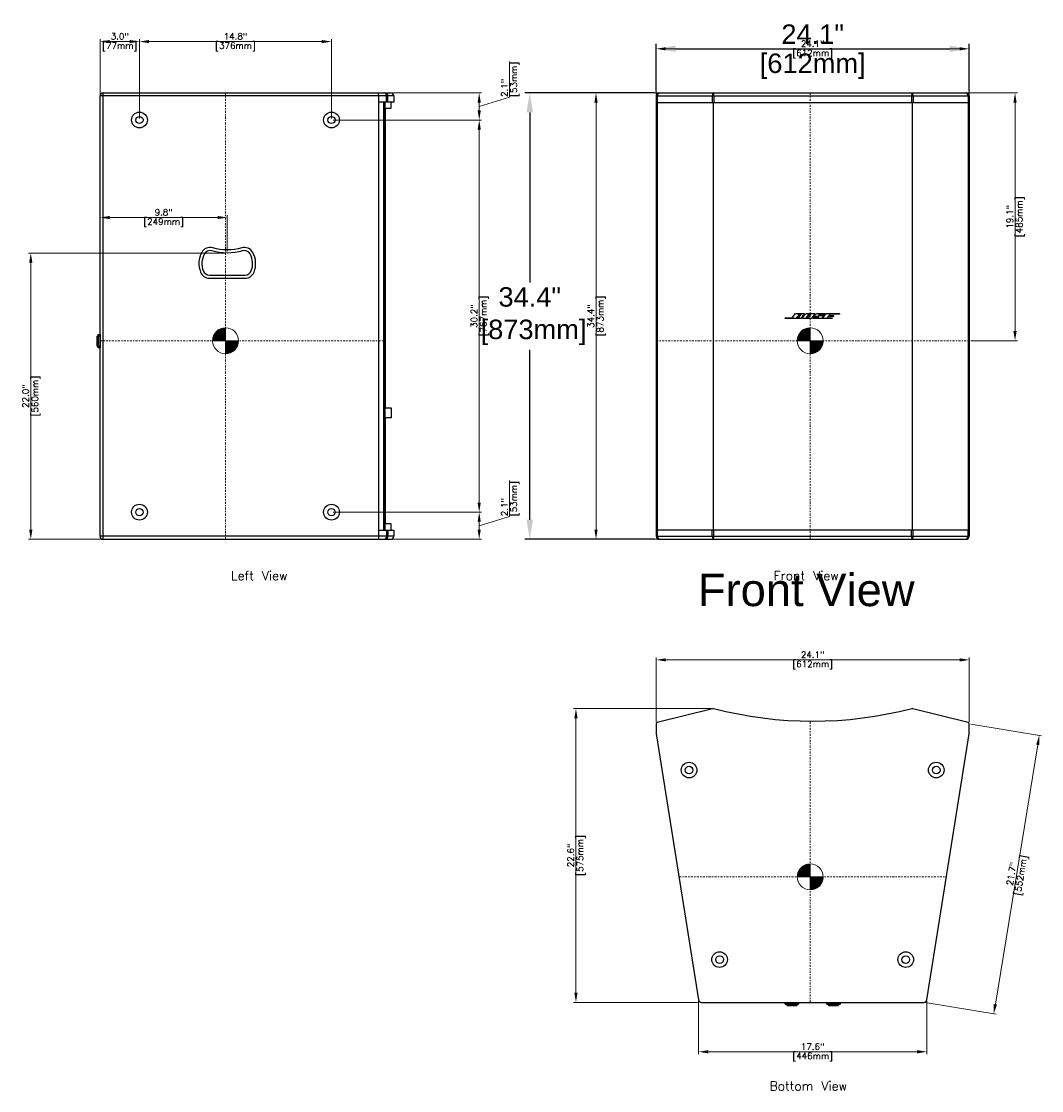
# Model space of a CAD drawing. Extents: x -11 to 155, y 9 to 134.
# Tile 1 of 4: x -11 to 67, y 9 to 91. Entities that reach past the tile are written whole.
import ezdxf
from ezdxf.enums import TextEntityAlignment as Align

# ---------------------------------------------------------------- set-up
doc = ezdxf.new("R2010")
doc.units = 0
doc.header["$LTSCALE"] = 0.125
doc.header["$MEASUREMENT"] = 0
doc.linetypes.add('CENTER', pattern=[2, 1.25, -0.25, 0.25, -0.25])
doc.layers.get('0').update_dxf_attribs({"linetype": 'CONTINUOUS', "lineweight": 5})
doc.layers.get('DEFPOINTS').update_dxf_attribs({"linetype": 'CONTINUOUS'})
for name, color, linetype, lineweight in [('es-device', 1, 'CONTINUOUS', 25), ('ES-DEVICE-WEB', 7, 'CONTINUOUS', 25), ('es-dimension', 7, 'CONTINUOUS', 5), ('ES-DIMENSION-WEB', 7, 'CONTINUOUS', 15), ('es-text', 5, 'CONTINUOUS', 5)]:
    doc.layers.add(name, color=color, linetype=linetype, lineweight=lineweight)
doc.layers.add('ES-TEXT-WEB', color=7, linetype='CONTINUOUS')
doc.styles.get("Standard").update_dxf_attribs({"font": 'txt.shx'})
doc.styles.add('TrueType', font='ARIALUNI.TTF')
doc.dimstyles.get("Standard").update_dxf_attribs({"dimscale": 0, "dimtxt": 0.4925, "dimasz": 0.7425, "dimexe": 0.18, "dimexo": 0.125, "dimgap": 0.1525, "dimtad": 0, "dimdec": 1, "dimzin": 0, "dimdsep": 46, "dimtxsty": 'Standard', "dimcen": 0, "dimclrd": 256, "dimclre": 256, "dimadec": 0, "dimazin": 0, "dimtfac": 1, "dimtdec": 1, "dimtofl": 0, "dimtmove": 1, "dimatfit": 3, "dimfxl": 0, "dimtolj": 1, "dimtzin": 0, "dimlwd": -1, "dimlwe": -1, "dimarcsym": 0})
doc.dimstyles.new('TrueType', dxfattribs={"dimscale": 1.5, "dimtxt": 1, "dimasz": 1, "dimexe": 0.25, "dimexo": 0.25, "dimgap": 0.25, "dimtad": 0, "dimtih": 1, "dimtoh": 1, "dimdec": 1, "dimzin": 0, "dimdsep": 46, "dimtxsty": 'TrueType', "dimcen": 0, "dimadec": 0, "dimazin": 0, "dimtfac": 1, "dimtdec": 1, "dimtofl": 0, "dimtmove": 1, "dimatfit": 3, "dimfxl": 0, "dimtolj": 1, "dimtzin": 0, "dimarcsym": 0})

# ---------------------------------------------------------------- blocks, each defined once
blk = doc.blocks.new('*D0')
at = {"layer": 'DEFPOINTS', "color": 0}
for p in [(61.646, 89.332), (37.543, 85.7), (61.646, 85.7)]:
    blk.add_point(p, dxfattribs=at)
at = {"layer": 'ES-DIMENSION-WEB', "color": 0, "lineweight": -2}
for p, q in [((37.543, 86.075), (37.543, 89.707)), ((39.043, 89.332), (60.146, 89.332)), ((61.646, 86.075), (61.646, 89.707))]:
    blk.add_line(p, q, dxfattribs=at)
at = {"layer": 'ES-DIMENSION-WEB', "color": 0}
for points in [[(39.043, 89.582), (39.043, 89.082), (37.543, 89.332)], [(60.146, 89.582), (60.146, 89.082), (61.646, 89.332)]]:
    blk.add_solid(points, dxfattribs=at)
at = {"layer": 'ES-DIMENSION-WEB', "color": 0, "char_height": 1.5, "attachment_point": 5, "style": 'TrueType'}
for s, insert in [('\\A1;24.1"', (49.595, 90.46)), ('\\A1;[612mm]', (49.595, 87.994))]:
    blk.add_mtext(s, dxfattribs=dict(at, insert=insert))
blk = doc.blocks.new('*D1')
at = {"layer": 'DEFPOINTS', "color": 0}
for p in [(37.78, 85.936), (27.809, 51.558), (37.78, 51.558)]:
    blk.add_point(p, dxfattribs=at)
at = {"layer": 'ES-DIMENSION-WEB', "color": 0, "lineweight": -2}
for p, q in [((37.405, 85.936), (27.434, 85.936)), ((27.809, 84.436), (27.809, 71.338)), ((27.809, 53.058), (27.809, 66.156)), ((37.405, 51.558), (27.434, 51.558))]:
    blk.add_line(p, q, dxfattribs=at)
at = {"layer": 'ES-DIMENSION-WEB', "color": 0}
for points in [[(27.559, 84.436), (28.059, 84.436), (27.809, 85.936)], [(27.559, 53.058), (28.059, 53.058), (27.809, 51.558)]]:
    blk.add_solid(points, dxfattribs=at)
at = {"layer": 'ES-DIMENSION-WEB', "color": 0, "insert": (27.809, 68.747), "char_height": 1.5, "attachment_point": 5, "style": 'TrueType'}
blk.add_mtext('\\A1;34.4"\\P [873mm]', dxfattribs=at)
blk = doc.blocks.new('COG')
h = blk.add_hatch()
h.set_pattern_fill('ANSI31', color=256, scale=0.1, style=0)
h.set_pattern_definition([(45, (41.252907, -178.948929), (-0.0088388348, 0.0088388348), [])])
h.paths.add_polyline_path([(0.707, 0.707, 0.198912), (0, 1), (0, 0)])
h.paths.add_polyline_path([(0, 1, 0.198912), (-0.707, 0.707), (0, 0)])
h.paths.add_polyline_path([(0, 0), (-0.707, -0.707, 0.198912), (0, -1)])
h.paths.add_polyline_path([(0, 0), (0, -1, 0.198912), (0.707, -0.707)])
for p, q in [((-0.707, -0.707), (0.707, 0.707)), ((0.707, -0.707), (-0.707, 0.707))]:
    blk.add_line(p, q)
blk.add_circle((0, 0), 1)
blk = doc.blocks.new('*D9')
at = {"layer": 'DEFPOINTS', "color": 0}
for p in [(12.541, 53.645), (23.916, 53.645), (17.108, 51.558)]:
    blk.add_point(p, dxfattribs=at)
at = {"layer": 'es-dimension'}
for p, q in [((26.26, 53.304), (26.26, 56.072)), ((12.666, 53.645), (24.096, 53.645)), ((23.916, 52.601), (26.26, 53.304)), ((23.916, 52.301), (23.916, 52.902)), ((17.233, 51.558), (24.096, 51.558))]:
    blk.add_line(p, q, dxfattribs=at)
for points in [[(23.793, 52.902), (24.04, 52.902), (23.916, 53.645)], [(23.793, 52.301), (24.04, 52.301), (23.916, 51.558)]]:
    blk.add_solid(points, dxfattribs=at)
at = {"layer": 'es-dimension', "color": 0, "char_height": 0.4925, "attachment_point": 5, "rotation": 90}
for s, insert in [('\\A1;[53mm]', (26.659, 54.688)), ('\\A1;2.1"', (25.861, 54.032))]:
    blk.add_mtext(s, dxfattribs=dict(at, insert=insert))
blk = doc.blocks.new('*D10')
at = {"layer": 'DEFPOINTS', "color": 0}
for p in [(12.541, 83.849), (23.916, 83.849), (12.541, 53.645)]:
    blk.add_point(p, dxfattribs=at)
at = {"layer": 'es-dimension'}
for p, q in [((12.666, 83.849), (24.096, 83.849)), ((23.916, 54.387), (23.916, 83.107)), ((12.666, 53.645), (24.096, 53.645))]:
    blk.add_line(p, q, dxfattribs=at)
for points in [[(23.793, 83.107), (24.04, 83.107), (23.916, 83.849)], [(23.793, 54.387), (24.04, 54.387), (23.916, 53.645)]]:
    blk.add_solid(points, dxfattribs=at)
at = {"layer": 'es-dimension', "color": 0, "char_height": 0.4925, "attachment_point": 5, "rotation": 90}
for s, insert in [('\\A1;[767mm]', (24.315, 68.747)), ('\\A1;30.2"', (23.518, 68.747))]:
    blk.add_mtext(s, dxfattribs=dict(at, insert=insert))
blk = doc.blocks.new('*D11')
at = {"layer": 'DEFPOINTS', "color": 0}
for p in [(17.108, 85.936), (23.916, 85.936), (12.541, 83.849)]:
    blk.add_point(p, dxfattribs=at)
at = {"layer": 'es-dimension'}
for p, q in [((26.26, 85.596), (26.26, 88.363)), ((17.233, 85.936), (24.096, 85.936)), ((23.916, 84.893), (26.26, 85.596)), ((23.916, 84.592), (23.916, 85.193)), ((12.666, 83.849), (24.096, 83.849))]:
    blk.add_line(p, q, dxfattribs=at)
for points in [[(23.793, 85.193), (24.04, 85.193), (23.916, 85.936)], [(23.793, 84.592), (24.04, 84.592), (23.916, 83.849)]]:
    blk.add_solid(points, dxfattribs=at)
at = {"layer": 'es-dimension', "color": 0, "char_height": 0.4925, "attachment_point": 5, "rotation": 90}
for s, insert in [('\\A1;[53mm]', (26.659, 86.98)), ('\\A1;2.1"', (25.861, 86.323))]:
    blk.add_mtext(s, dxfattribs=dict(at, insert=insert))
blk = doc.blocks.new('*D12')
at = {"layer": 'DEFPOINTS', "color": 0}
for p in [(-2.246, 89.89), (-2.246, 83.849), (12.541, 83.849)]:
    blk.add_point(p, dxfattribs=at)
at = {"layer": 'es-dimension'}
for p, q in [((-2.246, 83.974), (-2.246, 90.07)), ((11.799, 89.89), (-1.503, 89.89)), ((12.541, 83.974), (12.541, 90.07))]:
    blk.add_line(p, q, dxfattribs=at)
for points in [[(-1.503, 90.013), (-1.503, 89.766), (-2.246, 89.89)], [(11.799, 90.013), (11.799, 89.766), (12.541, 89.89)]]:
    blk.add_solid(points, dxfattribs=at)
at = {"layer": 'es-dimension', "color": 0, "char_height": 0.4925, "attachment_point": 5}
for s, insert in [('\\A1;[376mm]', (5.148, 89.491)), ('\\A1;14.8"', (5.148, 90.288))]:
    blk.add_mtext(s, dxfattribs=dict(at, insert=insert))
blk = doc.blocks.new('*D13')
at = {"layer": 'DEFPOINTS', "color": 0}
for p in [(-5.277, 89.89), (-5.277, 85.7), (-2.246, 83.849)]:
    blk.add_point(p, dxfattribs=at)
at = {"layer": 'es-dimension'}
for p, q in [((-5.277, 85.825), (-5.277, 90.07)), ((-2.988, 89.89), (-4.535, 89.89)), ((-2.246, 83.974), (-2.246, 90.07))]:
    blk.add_line(p, q, dxfattribs=at)
for points in [[(-4.535, 90.013), (-4.535, 89.766), (-5.277, 89.89)], [(-2.988, 90.013), (-2.988, 89.766), (-2.246, 89.89)]]:
    blk.add_solid(points, dxfattribs=at)
at = {"layer": 'es-dimension', "color": 0, "char_height": 0.4925, "attachment_point": 5}
for s, insert in [('\\A1;[77mm]', (-3.762, 89.491)), ('\\A1;3.0"', (-3.762, 90.288))]:
    blk.add_mtext(s, dxfattribs=dict(at, insert=insert))
blk = doc.blocks.new('*D14')
at = {"layer": 'DEFPOINTS', "color": 0}
for p in [(-10.613, 73.605), (4.518, 73.605), (-5.041, 51.558)]:
    blk.add_point(p, dxfattribs=at)
at = {"layer": 'es-dimension'}
for p, q in [((4.393, 73.605), (-10.793, 73.605)), ((-10.613, 52.301), (-10.613, 72.863)), ((-5.166, 51.558), (-10.793, 51.558))]:
    blk.add_line(p, q, dxfattribs=at)
for points in [[(-10.737, 72.863), (-10.489, 72.863), (-10.613, 73.605)], [(-10.737, 52.301), (-10.489, 52.301), (-10.613, 51.558)]]:
    blk.add_solid(points, dxfattribs=at)
at = {"layer": 'es-dimension', "color": 0, "char_height": 0.4925, "attachment_point": 5, "rotation": 90}
for s, insert in [('\\A1;[560mm]', (-10.214, 62.582)), ('\\A1;22.0"', (-11.012, 62.582))]:
    blk.add_mtext(s, dxfattribs=dict(at, insert=insert))
blk = doc.blocks.new('*D15')
at = {"layer": 'DEFPOINTS', "color": 0}
for p in [(-5.277, 76.338), (-5.277, 73.605), (4.518, 73.605)]:
    blk.add_point(p, dxfattribs=at)
at = {"layer": 'es-dimension'}
for p, q in [((-5.277, 73.73), (-5.277, 76.518)), ((3.775, 76.338), (-4.535, 76.338)), ((4.518, 73.73), (4.518, 76.518))]:
    blk.add_line(p, q, dxfattribs=at)
for points in [[(-4.535, 76.461), (-4.535, 76.214), (-5.277, 76.338)], [(3.775, 76.461), (3.775, 76.214), (4.518, 76.338)]]:
    blk.add_solid(points, dxfattribs=at)
at = {"layer": 'es-dimension', "color": 0, "char_height": 0.4925, "attachment_point": 5}
for s, insert in [('\\A1;9.8"', (-0.38, 76.736)), ('\\A1;[249mm]', (-0.38, 75.939))]:
    blk.add_mtext(s, dxfattribs=dict(at, insert=insert))
blk = doc.blocks.new('*D18')
at = {"layer": 'DEFPOINTS', "color": 0}
for p in [(40.811, 16.098), (58.378, 16.098), (58.378, 12.086)]:
    blk.add_point(p, dxfattribs=at)
at = {"layer": 'es-dimension'}
for p, q in [((40.811, 15.973), (40.811, 11.906)), ((58.378, 15.973), (58.378, 11.906)), ((41.554, 12.086), (57.635, 12.086))]:
    blk.add_line(p, q, dxfattribs=at)
for points in [[(41.554, 12.21), (41.554, 11.962), (40.811, 12.086)], [(57.635, 12.21), (57.635, 11.962), (58.378, 12.086)]]:
    blk.add_solid(points, dxfattribs=at)
at = {"layer": 'es-dimension', "color": 0, "char_height": 0.4925, "attachment_point": 5}
for s, insert in [('\\A1;17.6"', (49.595, 12.485)), ('\\A1;[446mm]', (49.595, 11.687))]:
    blk.add_mtext(s, dxfattribs=dict(at, insert=insert))
blk = doc.blocks.new('*D19')
at = {"layer": 'DEFPOINTS', "color": 0}
for p in [(61.646, 42.268), (37.543, 37.335), (61.646, 37.335)]:
    blk.add_point(p, dxfattribs=at)
at = {"layer": 'es-dimension'}
for p, q in [((37.543, 37.46), (37.543, 42.448)), ((38.286, 42.268), (60.903, 42.268)), ((61.646, 37.46), (61.646, 42.448))]:
    blk.add_line(p, q, dxfattribs=at)
for points in [[(38.286, 42.391), (38.286, 42.144), (37.543, 42.268)], [(60.903, 42.391), (60.903, 42.144), (61.646, 42.268)]]:
    blk.add_solid(points, dxfattribs=at)
at = {"layer": 'es-dimension', "color": 0, "char_height": 0.4925, "attachment_point": 5}
for s, insert in [('\\A1;24.1"', (49.595, 42.666)), ('\\A1;[612mm]', (49.595, 41.869))]:
    blk.add_mtext(s, dxfattribs=dict(at, insert=insert))
blk = doc.blocks.new('*D20')
at = {"layer": 'DEFPOINTS', "color": 0}
for p in [(31.365, 38.514), (41.929, 38.514), (40.858, 15.892)]:
    blk.add_point(p, dxfattribs=at)
at = {"layer": 'es-dimension'}
for p, q in [((41.804, 38.514), (31.185, 38.514)), ((31.365, 16.635), (31.365, 37.772)), ((40.733, 15.892), (31.185, 15.892))]:
    blk.add_line(p, q, dxfattribs=at)
for points in [[(31.242, 37.772), (31.489, 37.772), (31.365, 38.514)], [(31.242, 16.635), (31.489, 16.635), (31.365, 15.892)]]:
    blk.add_solid(points, dxfattribs=at)
at = {"layer": 'es-dimension', "color": 0, "char_height": 0.4925, "attachment_point": 5, "rotation": 90}
for s, insert in [('\\A1;[575mm]', (31.764, 27.203)), ('\\A1;22.6"', (30.967, 27.203))]:
    blk.add_mtext(s, dxfattribs=dict(at, insert=insert))
blk = doc.blocks.new('*D21')
at = {"layer": 'DEFPOINTS', "color": 0}
for p in [(61.646, 37.335), (67.044, 36.453), (58.144, 15.892)]:
    blk.add_point(p, dxfattribs=at)
at = {"layer": 'es-dimension'}
for p, q in [((61.769, 37.315), (67.222, 36.424)), ((63.662, 15.743), (66.924, 35.721)), ((58.267, 15.872), (63.72, 14.982))]:
    blk.add_line(p, q, dxfattribs=at)
for points in [[(66.802, 35.741), (67.047, 35.701), (67.044, 36.453)], [(63.539, 15.763), (63.784, 15.724), (63.542, 15.011)]]:
    blk.add_solid(points, dxfattribs=at)
at = {"layer": 'es-dimension', "color": 0, "char_height": 0.4925, "attachment_point": 5, "rotation": 80.72395}
for s, insert in [('\\A1;21.7"', (64.899, 25.796)), ('\\A1;[552mm]', (65.687, 25.668))]:
    blk.add_mtext(s, dxfattribs=dict(at, insert=insert))
blk = doc.blocks.new('NL-4-side')
for p, q in [((-0.512, 0.135), (0.512, 0.135)), ((-0.396, 0.149), (-0.396, 0)), ((0.39, 0.225), (-0.39, 0.225)), ((0.396, 0.149), (0.396, 0))]:
    blk.add_line(p, q)
at = {"flags": 128}
blk.add_lwpolyline([(-0.512, 0), (0.512, 0), (0.512, 0.135, 0.414214), (0.499, 0.149), (-0.499, 0.149, 0.414214), (-0.512, 0.135)], format="xyb", close=True, dxfattribs=at)
blk.add_lwpolyline([(-0.39, 0.149), (-0.39, 0.225, -0.414214), (-0.383, 0.231), (0.383, 0.231, -0.414214), (0.39, 0.225), (0.39, 0.149)], format="xyb", dxfattribs=at)
blk = doc.blocks.new('*D29')
at = {"layer": 'DEFPOINTS', "color": 0}
for p in [(61.646, 89.332), (37.543, 85.7), (61.646, 85.7)]:
    blk.add_point(p, dxfattribs=at)
at = {"layer": 'es-dimension'}
for p, q in [((37.543, 85.825), (37.543, 89.512)), ((38.286, 89.332), (60.903, 89.332)), ((61.646, 85.825), (61.646, 89.512))]:
    blk.add_line(p, q, dxfattribs=at)
for points in [[(38.286, 89.455), (38.286, 89.208), (37.543, 89.332)], [(60.903, 89.455), (60.903, 89.208), (61.646, 89.332)]]:
    blk.add_solid(points, dxfattribs=at)
at = {"layer": 'es-dimension', "color": 0, "char_height": 0.4925, "attachment_point": 5}
for s, insert in [('\\A1;24.1"', (49.595, 89.73)), ('\\A1;[612mm]', (49.595, 88.933))]:
    blk.add_mtext(s, dxfattribs=dict(at, insert=insert))
blk = doc.blocks.new('*D30')
at = {"layer": 'DEFPOINTS', "color": 0}
for p in [(37.78, 85.936), (32.913, 51.558), (37.78, 51.558)]:
    blk.add_point(p, dxfattribs=at)
at = {"layer": 'es-dimension'}
for p, q in [((37.655, 85.936), (32.733, 85.936)), ((32.913, 85.193), (32.913, 52.301)), ((37.655, 51.558), (32.733, 51.558))]:
    blk.add_line(p, q, dxfattribs=at)
for points in [[(32.789, 85.193), (33.036, 85.193), (32.913, 85.936)], [(32.789, 52.301), (33.036, 52.301), (32.913, 51.558)]]:
    blk.add_solid(points, dxfattribs=at)
at = {"layer": 'es-dimension', "color": 0, "char_height": 0.4925, "attachment_point": 5, "rotation": 90}
for s, insert in [('\\A1;[873mm]', (33.311, 68.747)), ('\\A1;34.4"', (32.514, 68.747))]:
    blk.add_mtext(s, dxfattribs=dict(at, insert=insert))
blk = doc.blocks.new('*D42')
at = {"layer": 'DEFPOINTS', "color": 0}
for p in [(61.409, 85.936), (61.646, 66.848), (65.176, 66.848)]:
    blk.add_point(p, dxfattribs=at)
at = {"layer": 'es-dimension'}
for p, q in [((61.534, 85.936), (65.356, 85.936)), ((65.176, 85.193), (65.176, 67.59)), ((61.771, 66.848), (65.356, 66.848))]:
    blk.add_line(p, q, dxfattribs=at)
for points in [[(65.052, 85.193), (65.299, 85.193), (65.176, 85.936)], [(65.052, 67.59), (65.299, 67.59), (65.176, 66.848)]]:
    blk.add_solid(points, dxfattribs=at)
at = {"layer": 'es-dimension', "color": 0, "char_height": 0.4925, "attachment_point": 5, "rotation": 90}
for s, insert in [('\\A1;[485mm]', (65.574, 76.392)), ('\\A1;19.1"', (64.777, 76.392))]:
    blk.add_mtext(s, dxfattribs=dict(at, insert=insert))

msp = doc.modelspace()

# ---------------------------------------------------------------- linework, layer by layer
at = {"linetype": 'CENTER'}
for p, q in [((4.386, 51.558), (4.386, 85.936)), ((49.402, 85.936), (49.402, 51.558)), ((-5.277, 66.848), (16.708, 66.848)), ((37.543, 66.848), (61.646, 66.848)), ((49.402, 15.892), (49.402, 37.52)), ((39.302, 25.556), (59.887, 25.556))]:
    msp.add_line(p, q, dxfattribs=at)
at = {"layer": 'es-device'}
for p, q in [((17.345, 85.7), (-5.277, 85.7)), ((-5.277, 51.794), (-5.277, 85.7)), ((-5.044, 85.936), (17.108, 85.936)), ((-5.044, 51.558), (-5.044, 85.936)), ((16.168, 85.7), (16.151, 85.936)), ((16.168, 85.7), (16.168, 51.794)), ((16.784, 85.227), (16.784, 85.7)), ((16.884, 85.227), (16.884, 85.7)), ((17.345, 85.7), (17.345, 85.227)), ((37.543, 85.7), (37.543, 51.794)), ((37.543, 85.7), (61.646, 85.7)), ((37.632, 85.7), (37.632, 85.208)), ((37.78, 85.936), (61.409, 85.936)), ((41.867, 85.7), (41.867, 85.208)), ((41.992, 85.7), (41.992, 85.208)), ((57.205, 85.7), (57.205, 85.208)), ((57.329, 85.7), (57.329, 85.208)), ((61.557, 85.7), (61.557, 85.208)), ((61.646, 85.7), (61.646, 51.794)), ((17.345, 85.227), (16.168, 85.227)), ((16.578, 52.267), (16.578, 85.227)), ((16.678, 52.267), (16.678, 85.227)), ((37.543, 85.208), (61.646, 85.208)), ((37.632, 85.208), (37.632, 52.286)), ((41.929, 85.208), (41.929, 52.286)), ((57.26, 85.208), (57.26, 52.286)), ((61.557, 85.208), (61.557, 52.286)), ((16.168, 52.267), (17.345, 52.267)), ((16.784, 52.267), (16.784, 51.794)), ((16.884, 52.267), (16.884, 51.794)), ((17.345, 52.267), (17.345, 51.794)), ((37.543, 52.286), (61.646, 52.286)), ((37.632, 52.286), (37.632, 51.794)), ((37.632, 51.794), (37.632, 52.286)), ((41.867, 51.794), (41.867, 52.286)), ((41.992, 51.794), (41.992, 52.286)), ((57.205, 51.794), (57.205, 52.286)), ((57.329, 51.794), (57.329, 52.286)), ((61.557, 51.794), (61.557, 52.286)), ((17.345, 51.794), (-5.277, 51.794)), ((-5.044, 51.558), (17.108, 51.558)), ((16.168, 51.794), (16.151, 51.558)), ((37.543, 51.794), (61.646, 51.794)), ((37.78, 51.558), (61.409, 51.558))]:
    msp.add_line(p, q, dxfattribs=at)
for points in [[(16.708, 61.668), (16.708, 84.755), (17.13, 84.755), (17.13, 85.227)], [(16.708, 61.668), (17.13, 61.668), (17.13, 60.918), (16.708, 60.918)], [(17.13, 52.267), (17.13, 52.739), (16.708, 52.739), (16.708, 60.918)]]:
    msp.add_lwpolyline(points, dxfattribs=at)
for points in [[(3.14, 71.668), (5.896, 71.668, 0.308511), (6.581, 72.136, 0.22131), (6.488, 73.644, 0.352461), (5.636, 74, -0.141987), (3.4, 74, 0.352455), (2.548, 73.644, 0.221317), (2.454, 72.136, 0.308504), (3.14, 71.668, -0.133569)], [(41.046, 15.892), (58.144, 15.892, 0.376322), (58.378, 16.098), (61.646, 36.577), (61.646, 37.335, 0.32213), (61.565, 37.447), (57.299, 38.508, 0.164351), (57.223, 38.508, -0.129248), (41.967, 38.508, 0.162918), (41.891, 38.508), (37.626, 37.448, 0.326191), (37.543, 37.335), (37.543, 36.577), (40.811, 16.098, 0.376322), (41.046, 15.892)]]:
    msp.add_lwpolyline(points, format="xyb", dxfattribs=at)
for points in [[(3.14, 71.904), (5.896, 71.904, 0.308511), (6.361, 72.222, 0.22131), (6.28, 73.532, 0.352461), (5.702, 73.773, -0.141987), (3.334, 73.773, 0.352455), (2.755, 73.532, 0.221317), (2.674, 72.222, 0.308502)], [(47.473, 68.612), (48.026, 68.612), (48.264, 68.944), (48.91, 68.944, -0.582149), (48.937, 68.896), (48.856, 68.784, -0.243338), (48.779, 68.751, -0.493571), (48.795, 68.696), (48.715, 68.587, -0.251499), (48.63, 68.551), (47.473, 68.551)], [(48.41, 68.709), (48.549, 68.709, -0.654131), (48.569, 68.686), (48.538, 68.637, -0.288247), (48.493, 68.615), (48.345, 68.615)], [(48.531, 68.878), (48.67, 68.878, -0.654131), (48.69, 68.855), (48.659, 68.805, -0.288247), (48.613, 68.783), (48.466, 68.783)], [(49.112, 68.943), (49.709, 68.943, -0.593511), (49.732, 68.903), (49.52, 68.604, -0.174943), (49.406, 68.549), (48.849, 68.549, -0.712554), (48.821, 68.613), (49.016, 68.887, -0.162941)], [(49.203, 68.613), (49.145, 68.613, -0.57514), (49.13, 68.637), (49.289, 68.857, -0.239746), (49.33, 68.878), (49.389, 68.878, -0.581971), (49.408, 68.854), (49.25, 68.636, -0.257206)], [(50.075, 68.713), (49.753, 68.713, -0.443286), (49.722, 68.766), (49.816, 68.897, -0.189474), (49.902, 68.943), (50.509, 68.943, -0.617916), (50.525, 68.911), (50.475, 68.834), (50.161, 68.834), (50.183, 68.867, 0.579685), (50.178, 68.878), (50.144, 68.878, 0.18672), (50.106, 68.863), (50.045, 68.782), (50.374, 68.782, -0.611534), (50.401, 68.735), (50.303, 68.597, -0.181909), (50.204, 68.551), (49.629, 68.551, -0.589848), (49.598, 68.594), (49.645, 68.66), (49.957, 68.66), (49.943, 68.64, 0.536933), (49.954, 68.62), (49.987, 68.62, 0.257212), (50.017, 68.633)]]:
    msp.add_lwpolyline(points, format="xyb", close=True, dxfattribs=at)
msp.add_lwpolyline([(50.641, 68.943), (51.661, 68.943), (51.661, 68.884), (50.908, 68.884), (50.836, 68.781), (51.231, 68.781), (51.184, 68.713), (50.788, 68.713), (50.713, 68.615), (51.114, 68.615), (51.066, 68.551), (50.361, 68.551)], close=True, dxfattribs=at)
for centre, radius in [((-2.246, 83.849), 0.61), ((-2.246, 83.849), 0.276), ((12.541, 83.849), 0.61), ((12.541, 83.849), 0.276), ((-2.246, 53.645), 0.61), ((-2.246, 53.645), 0.276), ((12.541, 53.645), 0.61), ((12.541, 53.645), 0.276), ((40.079, 33.783), 0.601), ((40.079, 33.783), 0.296), ((59.11, 33.783), 0.601), ((59.11, 33.783), 0.296), ((42.429, 19.183), 0.601), ((56.76, 19.183), 0.601), ((42.429, 19.183), 0.296), ((56.76, 19.183), 0.296)]:
    msp.add_circle(centre, radius, dxfattribs=at)
for centre, radius, start, end in [((-5.041, 85.7), 0.236, 90.00284, 180.00049), ((16.658, 85.709), 0.227, 357.62198, 89.57359), ((16.454, 85.677), 0.331, 3.98251, 51.56461), ((17.108, 85.7), 0.236, 0, 90), ((37.78, 85.7), 0.236, 90, 180), ((37.941, 85.671), 0.31, 121.31668, 174.70551), ((42.361, 85.695), 0.495, 150.88514, 179.4807), ((41.497, 85.695), 0.495, 0.5193, 29.11486), ((57.699, 85.695), 0.495, 150.88514, 179.4807), ((56.835, 85.695), 0.495, 0.5193, 29.11486), ((61.409, 85.7), 0.236, 0, 90), ((61.248, 85.671), 0.31, 5.29449, 58.68332), ((-5.041, 51.794), 0.236, 180, 270), ((16.658, 51.785), 0.227, 270.42641, 2.37802), ((16.454, 51.817), 0.331, 308.43539, 356.01749), ((17.108, 51.794), 0.236, 270, 0), ((37.78, 51.794), 0.236, 180, 270), ((37.941, 51.823), 0.31, 185.29449, 238.68332), ((42.361, 51.799), 0.495, 180.5193, 209.11486), ((41.497, 51.799), 0.495, 330.88514, 359.4807), ((57.699, 51.799), 0.495, 180.5193, 209.11486), ((56.835, 51.799), 0.495, 330.88514, 359.4807), ((61.409, 51.794), 0.236, 270, 0), ((61.248, 51.823), 0.31, 301.31668, 354.70551)]:
    msp.add_arc(centre, radius, start, end, dxfattribs=at)
at = {"layer": 'ES-DEVICE-WEB'}
for p, q in [((37.543, 85.7), (37.543, 51.794)), ((37.543, 85.7), (61.646, 85.7)), ((37.632, 85.7), (37.632, 85.208)), ((37.78, 85.936), (61.409, 85.936)), ((41.867, 85.7), (41.867, 85.208)), ((41.992, 85.7), (41.992, 85.208)), ((57.205, 85.7), (57.205, 85.208)), ((57.329, 85.7), (57.329, 85.208)), ((61.557, 85.7), (61.557, 85.208)), ((61.646, 85.7), (61.646, 51.794)), ((37.543, 85.208), (61.646, 85.208)), ((37.632, 85.208), (37.632, 52.286)), ((41.929, 85.208), (41.929, 52.286)), ((57.26, 85.208), (57.26, 52.286)), ((61.557, 85.208), (61.557, 52.286)), ((37.543, 52.286), (61.646, 52.286)), ((37.632, 52.286), (37.632, 51.794)), ((37.632, 51.794), (37.632, 52.286)), ((41.867, 51.794), (41.867, 52.286)), ((41.992, 51.794), (41.992, 52.286)), ((57.205, 51.794), (57.205, 52.286)), ((57.329, 51.794), (57.329, 52.286)), ((61.557, 51.794), (61.557, 52.286)), ((37.543, 51.794), (61.646, 51.794)), ((37.78, 51.558), (61.409, 51.558))]:
    msp.add_line(p, q, dxfattribs=at)
for points in [[(47.473, 68.612), (48.026, 68.612), (48.264, 68.944), (48.91, 68.944, -0.582149), (48.937, 68.896), (48.856, 68.784, -0.243338), (48.779, 68.751, -0.493571), (48.795, 68.696), (48.715, 68.587, -0.251499), (48.63, 68.551), (47.473, 68.551)], [(48.41, 68.709), (48.549, 68.709, -0.654131), (48.569, 68.686), (48.538, 68.637, -0.288247), (48.493, 68.615), (48.345, 68.615)], [(48.531, 68.878), (48.67, 68.878, -0.654131), (48.69, 68.855), (48.659, 68.805, -0.288247), (48.613, 68.783), (48.466, 68.783)], [(49.112, 68.943), (49.709, 68.943, -0.593511), (49.732, 68.903), (49.52, 68.604, -0.174943), (49.406, 68.549), (48.849, 68.549, -0.712554), (48.821, 68.613), (49.016, 68.887, -0.162941)], [(49.203, 68.613), (49.145, 68.613, -0.57514), (49.13, 68.637), (49.289, 68.857, -0.239746), (49.33, 68.878), (49.389, 68.878, -0.581971), (49.408, 68.854), (49.25, 68.636, -0.257206)], [(50.075, 68.713), (49.753, 68.713, -0.443286), (49.722, 68.766), (49.816, 68.897, -0.189474), (49.902, 68.943), (50.509, 68.943, -0.617916), (50.525, 68.911), (50.475, 68.834), (50.161, 68.834), (50.183, 68.867, 0.579685), (50.178, 68.878), (50.144, 68.878, 0.18672), (50.106, 68.863), (50.045, 68.782), (50.374, 68.782, -0.611534), (50.401, 68.735), (50.303, 68.597, -0.181909), (50.204, 68.551), (49.629, 68.551, -0.589848), (49.598, 68.594), (49.645, 68.66), (49.957, 68.66), (49.943, 68.64, 0.536933), (49.954, 68.62), (49.987, 68.62, 0.257212), (50.017, 68.633)]]:
    msp.add_lwpolyline(points, format="xyb", close=True, dxfattribs=at)
msp.add_lwpolyline([(50.641, 68.943), (51.661, 68.943), (51.661, 68.884), (50.908, 68.884), (50.836, 68.781), (51.231, 68.781), (51.184, 68.713), (50.788, 68.713), (50.713, 68.615), (51.114, 68.615), (51.066, 68.551), (50.361, 68.551)], close=True, dxfattribs=at)
for centre, radius, start, end in [((37.78, 85.7), 0.236, 90, 180), ((37.941, 85.671), 0.31, 121.31668, 174.70551), ((42.361, 85.695), 0.495, 150.88514, 179.4807), ((41.497, 85.695), 0.495, 0.5193, 29.11486), ((57.699, 85.695), 0.495, 150.88514, 179.4807), ((56.835, 85.695), 0.495, 0.5193, 29.11486), ((61.409, 85.7), 0.236, 0, 90), ((61.248, 85.671), 0.31, 5.29449, 58.68332), ((37.78, 51.794), 0.236, 180, 270), ((37.941, 51.823), 0.31, 185.29449, 238.68332), ((42.361, 51.799), 0.495, 180.5193, 209.11486), ((41.497, 51.799), 0.495, 330.88514, 359.4807), ((57.699, 51.799), 0.495, 180.5193, 209.11486), ((56.835, 51.799), 0.495, 330.88514, 359.4807), ((61.409, 51.794), 0.236, 270, 0), ((61.248, 51.823), 0.31, 301.31668, 354.70551)]:
    msp.add_arc(centre, radius, start, end, dxfattribs=at)

# ---------------------------------------------------------------- block references
for p, rotation in [((4.386, 66.848), 44.99999999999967), ((49.402, 66.848), 44.99999999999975), ((49.402, 25.556), 225.0000000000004)]:
    msp.add_blockref('COG', p, dxfattribs=dict(rotation=rotation))
at = {"layer": 'es-device', "xscale": -1}
for p, rotation in [((-5.277, 66.819), 90), ((47.999, 15.892), 180), ((51.191, 15.892), 180)]:
    msp.add_blockref('NL-4-side', p, dxfattribs=dict(at, rotation=rotation))

# ---------------------------------------------------------------- texts
at = {"layer": 'es-text'}
for s, height, p in [('Left View', 0.6985, (6.98, 48.408)), ('Front View', 0.6985, (49.096, 48.408)), ('Bottom View', 0.69849, (49.258, 9.106))]:
    msp.add_text(s, height=height, dxfattribs=at).set_placement(p, align=Align.CENTER)
at = {"layer": 'ES-TEXT-WEB', "style": 'TrueType'}
msp.add_text('Front View', height=2.5, dxfattribs=at).set_placement((49.096, 46.408), align=Align.CENTER)

# ---------------------------------------------------------------- dimensions: what is measured, and where the dimension line sits
at = {"layer": 'es-dimension'}
for base, p1, p2, picture, middle in [((-5.277, 89.89), (-2.246, 83.849), (-5.277, 85.7), '*D13', (-3.762, 89.89)), ((-2.246, 89.89), (12.541, 83.849), (-2.246, 83.849), '*D12', (5.148, 89.89)), ((61.646, 89.332), (37.543, 85.7), (61.646, 85.7), '*D29', (49.595, 89.332)), ((-5.277, 76.338), (4.518, 73.605), (-5.277, 73.605), '*D15', (-0.38, 76.338)), ((61.646, 42.268), (37.543, 37.335), (61.646, 37.335), '*D19', (49.595, 42.268)), ((58.378, 12.086), (40.811, 16.098), (58.378, 16.098), '*D18', (49.595, 12.086))]:
    dim = msp.add_linear_dim(base=base, p1=p1, p2=p2, dimstyle='Standard', override={"dimscale": 1, "dimpost": '"\\X'}, dxfattribs=at)
    dim.commit()
    dim.dimension.update_dxf_attribs({"geometry": picture, "text_midpoint": middle})
for base, p1, p2, angle, picture, middle in [((23.916, 85.936), (12.541, 83.849), (17.108, 85.936), 90, '*D11', (26.26, 85.748)), ((32.913, 51.558), (37.78, 85.936), (37.78, 51.558), 90, '*D30', (32.913, 68.747)), ((65.176, 66.848), (61.409, 85.936), (61.646, 66.848), 90, '*D42', (65.176, 76.392)), ((23.916, 83.849), (12.541, 53.645), (12.541, 83.849), 90, '*D10', (23.916, 68.747)), ((-10.613, 73.605), (-5.041, 51.558), (4.518, 73.605), 90, '*D14', (-10.613, 62.582)), ((23.916, 53.645), (17.108, 51.558), (12.541, 53.645), 90, '*D9', (26.26, 53.457)), ((31.365, 38.514), (40.858, 15.892), (41.929, 38.514), 270, '*D20', (31.365, 27.203))]:
    dim = msp.add_linear_dim(base=base, p1=p1, p2=p2, angle=angle, dimstyle='Standard', override={"dimscale": 1, "dimpost": '"\\X'}, dxfattribs=at)
    dim.commit()
    dim.dimension.update_dxf_attribs({"geometry": picture, "text_midpoint": middle})
dim = msp.add_aligned_dim(p1=(58.144, 15.892), p2=(61.646, 37.335), distance=-5.47, dimstyle='Standard', override={"dimscale": 1, "dimpost": '"\\X'}, dxfattribs=at)
dim.commit()
dim.dimension.update_dxf_attribs({"geometry": '*D21', "text_midpoint": (65.293, 25.732)})
at = {"layer": 'ES-DIMENSION-WEB'}
dim = msp.add_linear_dim(base=(61.646, 89.332), p1=(37.543, 85.7), p2=(61.646, 85.7), dimstyle='TrueType', override={"dimpost": '"\\X'}, dxfattribs=at)
dim.commit()
dim.dimension.update_dxf_attribs({"geometry": '*D0', "text_midpoint": (49.595, 89.332)})
dim = msp.add_linear_dim(base=(27.809, 51.558), p1=(37.78, 85.936), p2=(37.78, 51.558), angle=90, dimstyle='TrueType', override={"dimpost": '"\\X'}, dxfattribs=at)
dim.commit()
dim.dimension.update_dxf_attribs({"geometry": '*D1', "text_midpoint": (27.809, 68.747), "dimtype": 160})

doc.saveas('drawing.dxf')
